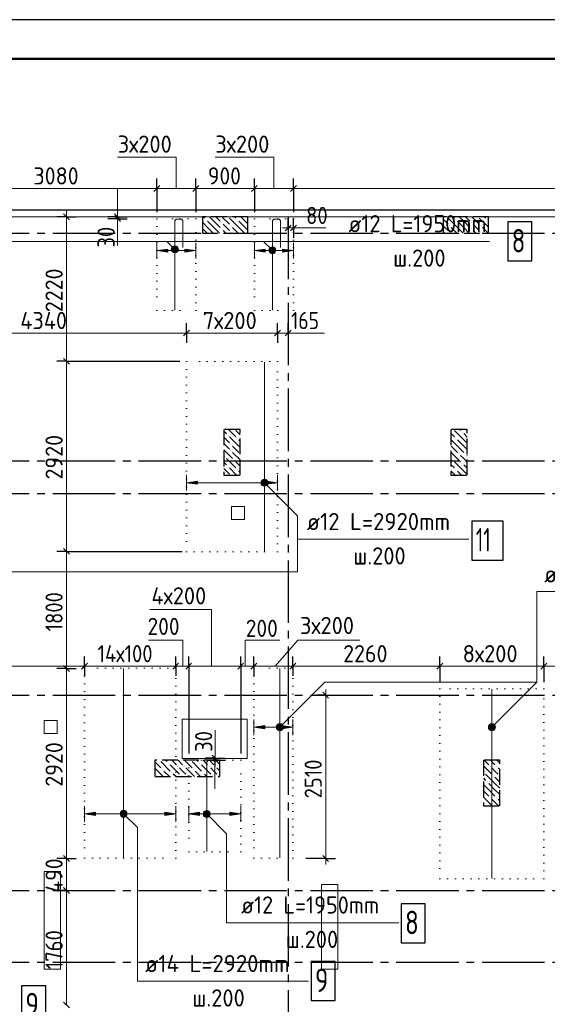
# Model space of a CAD drawing. Header units: millimetres. Extents: x 0 to 50400, y -244 to 35640.
# Tile 11 of 14: x 20387 to 28497, y 20513 to 35640. Entities that reach past the tile are written whole.
import ezdxf

# ---------------------------------------------------------------- set-up
doc = ezdxf.new("R2010")
doc.units = ezdxf.units.MM
for name, pattern in [('______2', [324, 240, -84]), ('______5', [1320, 960, -120, 120, -120]), ('______9', [120, 0, -120])]:
    doc.linetypes.add(name, pattern=pattern)
for name, color, linetype, lineweight in [('Standard', 7, 'Continuous', 25), ('ЖБ Перекрытие верхний уровень', 7, 'Continuous', 35), ('ЖБ Пилон', 7, 'Continuous', 35), ('Общий01', 7, 'Continuous', 13), ('Позиционная метка номер позиции', 7, 'Continuous', 13), ('Размерная линия_ общее', 7, 'Continuous', 13), ('Тени', 7, 'Continuous', 13)]:
    doc.layers.add(name, color=color, linetype=linetype, lineweight=lineweight)
doc.layers.add('Оси', color=7, linetype='______5', true_color=0x656565)
doc.styles.add('ISOCPEUR', font='txt')

msp = doc.modelspace()

# ---------------------------------------------------------------- hatches: boundary and pattern name
at = {"linetype": 'Continuous', "lineweight": 13, "transparency": 33554687}
for points in [[(22663, 32068), (22495, 32092), (22663, 32116)], [(24163, 32068), (23995, 32092), (24163, 32116)], [(23118, 28502), (22950, 28526), (23118, 28550)], [(24153, 24746), (23985, 24770), (24153, 24794)], [(21553, 23415), (21385, 23439), (21553, 23463)], [(23153, 23415), (22985, 23439), (23153, 23463)]]:
    msp.add_hatch(color=7, dxfattribs=at).paths.add_polyline_path(points, flags=16)
for points in [[(22927, 32068), (23095, 32092), (22927, 32116)], [(24427, 32068), (24595, 32092), (24427, 32116)], [(24182, 28502), (24350, 28526), (24182, 28550)], [(24417, 24746), (24585, 24770), (24417, 24794)], [(22617, 23415), (22785, 23439), (22617, 23463)], [(23617, 23415), (23785, 23439), (23617, 23463)]]:
    msp.add_hatch(color=7, dxfattribs=at).paths.add_polyline_path(points)
at = {"layer": 'ЖБ Пилон', "linetype": 'Continuous', "lineweight": -3, "transparency": 33554687}
for points in [[(23247, 32569), (23252, 32574), (23256, 32569), (23252, 32564)], [(23487, 32521), (23492, 32526), (23496, 32521), (23492, 32516)], [(23727, 32569), (23732, 32574), (23736, 32569), (23732, 32564)], [(27087, 32569), (27092, 32574), (27096, 32569), (27092, 32564)], [(27327, 32521), (27332, 32526), (27336, 32521), (27332, 32516)], [(27567, 32569), (27572, 32574), (27576, 32569), (27572, 32564)], [(23487, 32425), (23492, 32430), (23496, 32425), (23492, 32421)], [(23631, 32473), (23636, 32478), (23640, 32473), (23636, 32468)], [(23631, 32377), (23636, 32382), (23640, 32377), (23636, 32372)], [(26991, 32473), (26996, 32478), (27000, 32473), (26996, 32468)], [(26991, 32377), (26996, 32382), (27000, 32377), (26996, 32372)], [(27327, 32425), (27332, 32430), (27336, 32425), (27332, 32421)], [(27471, 32473), (27476, 32478), (27480, 32473), (27476, 32468)], [(27471, 32377), (27476, 32382), (27480, 32377), (27476, 32372)], [(23583, 29257), (23588, 29262), (23592, 29257), (23588, 29252)], [(23727, 29209), (23732, 29214), (23736, 29209), (23732, 29204)], [(27087, 29209), (27092, 29214), (27096, 29209), (27092, 29204)], [(27183, 29305), (27188, 29310), (27192, 29305), (27188, 29301)], [(23631, 29113), (23636, 29118), (23640, 29113), (23636, 29108)], [(23535, 28921), (23540, 28926), (23544, 28921), (23540, 28916)], [(23631, 29017), (23636, 29022), (23640, 29017), (23636, 29012)], [(23775, 28969), (23775, 28970), (23775, 28969)], [(27135, 28969), (27140, 28974), (27144, 28969), (27140, 28964)], [(27231, 28969), (27236, 28974), (27240, 28969), (27236, 28964)], [(23583, 28777), (23588, 28782), (23592, 28777), (23588, 28772)], [(23679, 28873), (23684, 28878), (23688, 28873), (23684, 28868)], [(27039, 28873), (27044, 28878), (27048, 28873), (27044, 28868)], [(27183, 28825), (27188, 28830), (27192, 28825), (27188, 28821)], [(23727, 28729), (23732, 28734), (23736, 28729), (23732, 28724)], [(27087, 28729), (27092, 28734), (27096, 28729), (27092, 28724)], [(22533, 24262), (22532, 24261), (22530, 24262)], [(22671, 24217), (22676, 24222), (22680, 24217), (22676, 24212)], [(23013, 24262), (23012, 24261), (23010, 24262)], [(23151, 24217), (23156, 24222), (23160, 24217), (23156, 24212)], [(22575, 24121), (22580, 24126), (22584, 24121), (22580, 24116)], [(22719, 24073), (22724, 24078), (22728, 24073), (22724, 24068)], [(22815, 24169), (22820, 24174), (22824, 24169), (22820, 24165)], [(22911, 24169), (22916, 24174), (22920, 24169), (22916, 24165)], [(23055, 24121), (23060, 24126), (23064, 24121), (23060, 24116)], [(23199, 24073), (23204, 24078), (23208, 24073), (23204, 24068)], [(23295, 24169), (23300, 24174), (23304, 24169), (23300, 24165)], [(23391, 24169), (23396, 24174), (23400, 24169), (23396, 24165)], [(27519, 24073), (27524, 24078), (27528, 24073), (27524, 24068)], [(27615, 24169), (27620, 24174), (27624, 24169), (27620, 24165)], [(27711, 24169), (27716, 24174), (27720, 24169), (27716, 24165)], [(22479, 24025), (22484, 24030), (22488, 24025), (22484, 24021)], [(22863, 24025), (22868, 24030), (22872, 24025), (22868, 24021)], [(22959, 24025), (22964, 24030), (22968, 24025), (22964, 24021)], [(23343, 24025), (23348, 24030), (23352, 24025), (23348, 24021)], [(23439, 24025), (23444, 24030), (23448, 24025), (23444, 24021)], [(27567, 23929), (27572, 23934), (27576, 23929), (27572, 23925)], [(27663, 24025), (27668, 24030), (27672, 24025), (27668, 24021)], [(27759, 24025), (27764, 24030), (27765, 24029), (27765, 24022), (27764, 24021)], [(27519, 23593), (27524, 23598), (27528, 23593), (27524, 23588)], [(27615, 23689), (27620, 23694), (27624, 23689), (27620, 23685)], [(27711, 23689), (27716, 23694), (27720, 23689), (27716, 23685)]]:
    msp.add_hatch(color=7, dxfattribs=at).paths.add_polyline_path(points, flags=16)
at = {"layer": 'Позиционная метка номер позиции', "linetype": 'Continuous', "lineweight": 13, "transparency": 33554687}
for points in [[(22734, 32072), (22786, 32163), (22720, 32097)], [(22720, 32097), (22786, 32163), (22758, 32163)], [(22720, 32097), (22758, 32163), (22720, 32124)], [(22720, 32124), (22758, 32163), (22734, 32149)], [(22734, 32072), (22810, 32149), (22786, 32163)], [(22758, 32059), (22810, 32149), (22734, 32072)], [(22758, 32059), (22824, 32124), (22810, 32149)], [(22786, 32059), (22824, 32124), (22758, 32059)], [(22786, 32059), (22824, 32097), (22824, 32124)], [(22824, 32097), (22786, 32059), (22810, 32072)], [(24234, 32060), (24286, 32150), (24220, 32084)], [(24220, 32084), (24286, 32150), (24258, 32150)], [(24220, 32084), (24258, 32150), (24220, 32112)], [(24220, 32112), (24258, 32150), (24234, 32136)], [(24234, 32060), (24310, 32136), (24286, 32150)], [(24258, 32046), (24310, 32136), (24234, 32060)], [(24258, 32046), (24324, 32112), (24310, 32136)], [(24286, 32046), (24324, 32112), (24258, 32046)], [(24286, 32046), (24324, 32084), (24324, 32112)], [(24324, 32084), (24286, 32046), (24310, 32060)], [(24098, 28540), (24136, 28578), (24112, 28564)], [(24136, 28578), (24098, 28540), (24098, 28512)], [(24136, 28578), (24098, 28512), (24164, 28578)], [(24164, 28578), (24098, 28512), (24112, 28488)], [(24164, 28578), (24112, 28488), (24188, 28564)], [(24188, 28564), (24112, 28488), (24136, 28474)], [(24188, 28564), (24136, 28474), (24202, 28540)], [(24202, 28540), (24136, 28474), (24164, 28474)], [(24202, 28540), (24164, 28474), (24202, 28512)], [(24202, 28512), (24164, 28474), (24188, 28488)], [(24333, 24784), (24423, 24732), (24347, 24808)], [(24347, 24808), (24437, 24756), (24371, 24822)], [(24347, 24808), (24423, 24732), (24437, 24756)], [(24371, 24822), (24437, 24756), (24437, 24784)], [(24371, 24822), (24437, 24784), (24399, 24822)], [(24399, 24822), (24437, 24784), (24423, 24808)], [(27593, 24784), (27683, 24732), (27607, 24808)], [(27607, 24808), (27697, 24756), (27631, 24822)], [(27607, 24808), (27683, 24732), (27697, 24756)], [(27631, 24822), (27697, 24756), (27697, 24784)], [(27631, 24822), (27697, 24784), (27659, 24822)], [(27659, 24822), (27697, 24784), (27683, 24808)], [(24333, 24756), (24399, 24718), (24333, 24784)], [(24333, 24784), (24399, 24718), (24423, 24732)], [(24371, 24718), (24333, 24756), (24347, 24732)], [(24333, 24756), (24371, 24718), (24399, 24718)], [(27593, 24756), (27659, 24718), (27593, 24784)], [(27593, 24784), (27659, 24718), (27683, 24732)], [(27631, 24718), (27593, 24756), (27607, 24732)], [(27593, 24756), (27631, 24718), (27659, 24718)], [(21933, 23452), (21971, 23491), (21947, 23477)], [(21971, 23491), (21933, 23452), (21933, 23425)], [(21971, 23491), (21933, 23425), (21999, 23491)], [(21999, 23491), (21933, 23425), (21947, 23400)], [(21999, 23491), (21947, 23400), (22023, 23477)], [(22023, 23477), (21947, 23400), (21971, 23387)], [(22023, 23477), (21971, 23387), (22037, 23452)], [(22037, 23452), (21971, 23387), (21999, 23387)], [(22037, 23452), (21999, 23387), (22037, 23425)], [(23210, 23451), (23248, 23489), (23224, 23476)], [(23248, 23489), (23210, 23451), (23210, 23424)], [(23248, 23489), (23210, 23424), (23276, 23489)], [(23276, 23489), (23210, 23424), (23224, 23399)], [(23276, 23489), (23224, 23399), (23300, 23476)], [(23300, 23476), (23224, 23399), (23248, 23385)], [(23300, 23476), (23248, 23385), (23314, 23451)], [(23314, 23451), (23248, 23385), (23276, 23385)], [(23314, 23451), (23276, 23385), (23314, 23424)], [(22037, 23425), (21999, 23387), (22023, 23400)], [(23314, 23424), (23276, 23385), (23300, 23399)]]:
    msp.add_hatch(color=7, dxfattribs=at).paths.add_polyline_path(points)

# ---------------------------------------------------------------- linework, layer by layer
at = {"color": 251, "linetype": 'Continuous', "lineweight": 13, "true_color": 0x494949, "transparency": 33554687}
for p, q in [((22495, 32092), (22495, 32212)), ((22495, 32092), (22663, 32116)), ((22663, 32068), (22495, 32092)), ((22495, 32092), (22495, 31972)), ((22495, 32092), (22495, 32092)), ((22663, 32116), (22663, 32068)), ((22663, 32092), (22927, 32092)), ((23095, 32092), (22927, 32116)), ((22927, 32116), (22927, 32068)), ((22927, 32068), (23095, 32092)), ((23095, 32092), (23095, 32212)), ((23095, 32092), (23095, 31972)), ((23095, 32092), (23095, 32092)), ((23995, 32092), (23995, 32212)), ((23995, 32092), (24163, 32116)), ((24163, 32068), (23995, 32092)), ((23995, 32092), (23995, 31972)), ((23995, 32092), (23995, 32092)), ((24163, 32116), (24163, 32068)), ((24163, 32092), (24427, 32092)), ((24595, 32092), (24427, 32116)), ((24427, 32116), (24427, 32068)), ((24427, 32068), (24595, 32092)), ((24595, 32092), (24595, 32212)), ((24595, 32092), (24595, 31972)), ((24595, 32092), (24595, 32092)), ((22950, 28526), (22950, 28646)), ((24350, 28526), (24350, 28646)), ((22950, 28526), (23118, 28550)), ((23118, 28502), (22950, 28526)), ((22950, 28526), (22950, 28406)), ((22950, 28526), (22950, 28526)), ((23118, 28550), (23118, 28502)), ((23118, 28526), (24182, 28526)), ((24350, 28526), (24182, 28550)), ((24182, 28550), (24182, 28502)), ((24182, 28502), (24350, 28526)), ((24350, 28526), (24350, 28406)), ((24350, 28526), (24350, 28526)), ((23985, 24770), (23985, 24890)), ((24585, 24770), (24585, 24890)), ((23985, 24770), (24153, 24794)), ((24153, 24746), (23985, 24770)), ((23985, 24770), (23985, 24650)), ((23985, 24770), (23985, 24770)), ((24153, 24794), (24153, 24746)), ((24153, 24770), (24417, 24770)), ((24585, 24770), (24417, 24794)), ((24417, 24794), (24417, 24746)), ((24417, 24746), (24585, 24770)), ((24585, 24770), (24585, 24650)), ((24585, 24770), (24585, 24770)), ((21385, 23439), (21385, 23559)), ((21385, 23439), (21553, 23463)), ((21553, 23463), (21553, 23415)), ((22785, 23439), (22617, 23463)), ((22617, 23463), (22617, 23415)), ((22785, 23439), (22785, 23559)), ((22985, 23439), (22985, 23559)), ((22985, 23439), (23153, 23463)), ((23153, 23463), (23153, 23415)), ((23785, 23439), (23617, 23463)), ((23617, 23463), (23617, 23415)), ((23785, 23439), (23785, 23559)), ((21553, 23415), (21385, 23439)), ((21385, 23439), (21385, 23319)), ((21385, 23439), (21385, 23439)), ((21553, 23439), (22617, 23439)), ((22617, 23415), (22785, 23439)), ((22785, 23439), (22785, 23319)), ((22785, 23439), (22785, 23439)), ((23153, 23415), (22985, 23439)), ((22985, 23439), (22985, 23319)), ((22985, 23439), (22985, 23439)), ((23153, 23439), (23617, 23439)), ((23617, 23415), (23785, 23439)), ((23785, 23439), (23785, 23319)), ((23785, 23439), (23785, 23439))]:
    msp.add_line(p, q, dxfattribs=at)
at = {"color": 7, "linetype": 'Continuous', "lineweight": 18, "transparency": 33554687}
for p, q in [((24150, 30381), (24150, 27473)), ((21985, 25670), (21985, 22764)), ((24385, 25671), (24385, 22763)), ((27645, 25356), (27645, 22448))]:
    msp.add_line(p, q, dxfattribs=at)
for points in [[(22895, 32138), (22895, 32542), (22894, 32548), (22892, 32555), (22889, 32561), (22885, 32566), (22880, 32570), (22874, 32573), (22867, 32576), (22861, 32576), (22807, 32576), (22800, 32576), (22794, 32573), (22788, 32570), (22783, 32566), (22779, 32561), (22775, 32555), (22773, 32548), (22772, 32542), (22772, 31178)], [(24395, 32138), (24395, 32542), (24394, 32548), (24392, 32555), (24389, 32561), (24385, 32566), (24380, 32570), (24374, 32573), (24367, 32576), (24361, 32576), (24307, 32576), (24300, 32576), (24294, 32573), (24288, 32570), (24283, 32566), (24279, 32561), (24275, 32555), (24273, 32548), (24272, 32542), (24272, 31178)], [(23385, 23822), (23385, 24226), (23384, 24232), (23382, 24238), (23379, 24244), (23375, 24249), (23370, 24254), (23364, 24257), (23357, 24259), (23351, 24260), (23297, 24260), (23290, 24259), (23284, 24257), (23278, 24254), (23273, 24249), (23269, 24244), (23265, 24238), (23263, 24232), (23262, 24226), (23262, 22861)]]:
    msp.add_lwpolyline(points, dxfattribs=at)
at = {"color": 7, "linetype": 'Continuous', "lineweight": 25, "transparency": 33554687}
for points in [[(27889, 31933), (28261, 31933), (28261, 32533), (27889, 32533), (27889, 31933)], [(27339, 27338), (27819, 27338), (27819, 27938), (27339, 27938), (27339, 27338)], [(26250, 21459), (26622, 21459), (26622, 22059), (26250, 22059), (26250, 21459)], [(24866, 20571), (25238, 20571), (25238, 21171), (24866, 21171), (24866, 20571)], [(20415, 20198), (20788, 20198), (20788, 20798), (20415, 20798), (20415, 20198)]]:
    msp.add_lwpolyline(points, dxfattribs=at)
at = {"layer": 'Standard', "color": 7, "linetype": 'Continuous', "lineweight": 25, "transparency": 33554687}
msp.add_lwpolyline([(0, 0), (50400, 0), (50400, 35640), (0, 35640), (0, 0)], close=True, dxfattribs=at)
at = {"layer": 'Standard', "color": 7, "linetype": 'Continuous', "lineweight": 50, "transparency": 33554687}
msp.add_lwpolyline([(2400, 35040), (49800, 35040), (49800, 600), (2400, 600), (2400, 35040)], close=True, dxfattribs=at)
at = {"layer": 'Standard', "color": 254, "linetype": 'Continuous', "lineweight": -3, "true_color": 0xc4c4ff, "transparency": 33554687}
msp.add_lwpolyline([(8915, 10212), (33818, 10212), (33818, 32712), (8915, 32712), (8915, 10212)], dxfattribs=at)
at = {"layer": 'ЖБ Перекрытие верхний уровень', "color": 7, "linetype": 'Continuous', "lineweight": 18, "transparency": 33554687}
for p, q in [((33665, 32612), (9015, 32612)), ((23845, 28162), (23645, 28162)), ((23645, 28162), (23645, 27962)), ((23845, 27962), (23845, 28162)), ((23645, 27962), (23845, 27962)), ((20964, 24872), (20764, 24872)), ((20764, 24872), (20764, 24672)), ((20964, 24672), (20964, 24872)), ((23885, 24892), (22885, 24892)), ((22885, 24892), (22885, 24292)), ((23885, 24292), (23885, 24892)), ((20764, 24672), (20964, 24672)), ((22885, 24292), (23885, 24292)), ((21014, 22552), (20764, 22552)), ((20764, 22552), (20764, 21052)), ((21014, 21052), (21014, 22552)), ((25275, 22352), (25025, 22352)), ((25025, 22352), (25025, 21052)), ((25275, 21052), (25275, 22352)), ((20764, 21052), (21014, 21052)), ((25025, 21052), (25275, 21052))]:
    msp.add_line(p, q, dxfattribs=at)
at = {"layer": 'ЖБ Пилон', "color": 253, "linetype": '______2', "lineweight": -3, "true_color": 0xa0a0a0, "transparency": 33554687}
for p, q in [((23895, 32612), (23195, 32612)), ((23195, 32612), (23195, 32362)), ((23895, 32362), (23895, 32612)), ((27595, 32612), (26895, 32612)), ((26895, 32612), (26895, 32362)), ((27595, 32362), (27595, 32612)), ((23195, 32362), (23895, 32362)), ((26895, 32362), (27595, 32362)), ((23775, 29342), (23525, 29342)), ((23525, 29342), (23525, 28642)), ((23775, 28642), (23775, 29342)), ((27265, 29342), (27015, 29342)), ((27015, 29342), (27015, 28642)), ((27265, 28642), (27265, 29342)), ((23525, 28642), (23775, 28642)), ((27015, 28642), (27265, 28642)), ((23465, 24262), (22465, 24262)), ((22465, 24262), (22465, 24012)), ((23465, 24012), (23465, 24262)), ((27765, 24262), (27515, 24262)), ((27515, 24262), (27515, 23562)), ((27765, 23562), (27765, 24262)), ((22465, 24012), (23465, 24012)), ((27515, 23562), (27765, 23562))]:
    msp.add_line(p, q, dxfattribs=at)
at = {"layer": 'ЖБ Пилон', "color": 253, "linetype": 'Continuous', "lineweight": -3, "true_color": 0xa0a0a0, "transparency": 33554687}
for p, q in [((23276, 32449), (23195, 32530)), ((23208, 32612), (23228, 32593)), ((23276, 32545), (23372, 32449)), ((23372, 32545), (23304, 32612)), ((23372, 32545), (23468, 32449)), ((23400, 32612), (23468, 32545)), ((23496, 32612), (23612, 32497)), ((23756, 32449), (23612, 32593)), ((23688, 32612), (23708, 32593)), ((23756, 32545), (23852, 32449)), ((23852, 32545), (23784, 32612)), ((23852, 32545), (23895, 32502)), ((23880, 32612), (23895, 32598)), ((26895, 32574), (26972, 32497)), ((27116, 32449), (26972, 32593)), ((27048, 32612), (27068, 32593)), ((27116, 32545), (27212, 32449)), ((27212, 32545), (27144, 32612)), ((27212, 32545), (27308, 32449)), ((27240, 32612), (27308, 32545)), ((27336, 32612), (27452, 32497)), ((27595, 32450), (27452, 32593)), ((27528, 32612), (27548, 32593)), ((23195, 32434), (23267, 32362)), ((23276, 32449), (23362, 32362)), ((23372, 32449), (23458, 32362)), ((23564, 32449), (23516, 32497)), ((23516, 32401), (23554, 32362)), ((23612, 32401), (23564, 32449)), ((23660, 32449), (23747, 32362)), ((23756, 32449), (23842, 32362)), ((23852, 32449), (23895, 32406)), ((26924, 32449), (26895, 32478)), ((26895, 32382), (26914, 32362)), ((26972, 32401), (26924, 32449)), ((27020, 32449), (27106, 32362)), ((27116, 32449), (27202, 32362)), ((27212, 32449), (27298, 32362)), ((27404, 32449), (27356, 32497)), ((27356, 32401), (27394, 32362)), ((27452, 32401), (27404, 32449)), ((27500, 32449), (27586, 32362)), ((23525, 29320), (23564, 29281)), ((23525, 29224), (23612, 29137)), ((23598, 29342), (23708, 29233)), ((23756, 29089), (23612, 29233)), ((23775, 29262), (23708, 29329)), ((27015, 29286), (27068, 29233)), ((27212, 29185), (27068, 29329)), ((27150, 29342), (27164, 29329)), ((27212, 29281), (27265, 29228)), ((27260, 29329), (27246, 29342)), ((23564, 29089), (23525, 29128)), ((23612, 29041), (23564, 29089)), ((23660, 29089), (23756, 28993)), ((23756, 29185), (23775, 29166)), ((23756, 29089), (23775, 29070)), ((27116, 29089), (27015, 29190)), ((27020, 29089), (27116, 28993)), ((27116, 29185), (27212, 29089)), ((27116, 29089), (27212, 28993)), ((27212, 29185), (27265, 29132)), ((27212, 29089), (27265, 29036)), ((23525, 29032), (23660, 28897)), ((23564, 28897), (23708, 28753)), ((23660, 28993), (23775, 28878)), ((27015, 28902), (27020, 28897)), ((27020, 28993), (27164, 28849)), ((27212, 28897), (27164, 28945)), ((27260, 28849), (27212, 28897)), ((27260, 28945), (27265, 28940)), ((23525, 28840), (23564, 28801)), ((23525, 28744), (23612, 28657)), ((23722, 28642), (23612, 28753)), ((23775, 28782), (23708, 28849)), ((27015, 28806), (27068, 28753)), ((27212, 28705), (27068, 28849)), ((27212, 28801), (27265, 28748)), ((23530, 28642), (23525, 28648)), ((23756, 28705), (23775, 28686)), ((27082, 28642), (27015, 28710)), ((27116, 28705), (27178, 28642)), ((27212, 28705), (27265, 28652)), ((22465, 24236), (22556, 24145)), ((22556, 24241), (22700, 24097)), ((22652, 24241), (22630, 24262)), ((22726, 24262), (22796, 24193)), ((22823, 24262), (22892, 24193)), ((22919, 24262), (23036, 24145)), ((23036, 24241), (23180, 24097)), ((23132, 24241), (23110, 24262)), ((23206, 24262), (23276, 24193)), ((23303, 24262), (23372, 24193)), ((23399, 24262), (23465, 24196)), ((27526, 24262), (27596, 24193)), ((27622, 24262), (27692, 24193)), ((27719, 24262), (27765, 24216)), ((22465, 24140), (22592, 24012)), ((22604, 24097), (22688, 24012)), ((22700, 24193), (22844, 24049)), ((22892, 24097), (22844, 24145)), ((22940, 24049), (22892, 24097)), ((22940, 24145), (23072, 24012)), ((23084, 24097), (23168, 24012)), ((23180, 24193), (23324, 24049)), ((23372, 24097), (23324, 24145)), ((23420, 24049), (23372, 24097)), ((23420, 24145), (23465, 24100)), ((27515, 24178), (27644, 24049)), ((27692, 24097), (27644, 24145)), ((27740, 24049), (27692, 24097)), ((27740, 24145), (27765, 24120)), ((22785, 24012), (22748, 24049)), ((23265, 24012), (23228, 24049)), ((27515, 23986), (27548, 23953)), ((27692, 23905), (27548, 24049)), ((27596, 23905), (27692, 23809)), ((27692, 24001), (27765, 23928)), ((27692, 23905), (27765, 23832)), ((27596, 23809), (27515, 23890)), ((27515, 23794), (27596, 23713)), ((27596, 23809), (27692, 23713)), ((27692, 23809), (27765, 23736)), ((27515, 23698), (27644, 23569)), ((27692, 23617), (27644, 23665)), ((27740, 23569), (27692, 23617)), ((27740, 23665), (27765, 23640)), ((27554, 23562), (27548, 23569))]:
    msp.add_line(p, q, dxfattribs=at)
at = {"layer": 'Общий01', "color": 7, "linetype": 'Continuous', "lineweight": 13, "transparency": 33554687}
for p, q in [((21891, 32612), (21891, 33042)), ((21891, 32583), (21891, 32173)), ((24595, 32440), (25095, 32440)), ((24515, 30826), (25071, 30826)), ((23391, 24295), (23391, 24725))]:
    msp.add_line(p, q, dxfattribs=at)
for points in [[(22795, 33048), (22795, 33528), (21891, 33528)], [(24295, 33048), (24295, 33528), (23391, 33528)], [(23336, 25718), (23336, 26578), (22386, 26578)], [(22897, 25708), (22897, 26108), (22367, 26108)], [(23854, 25708), (23854, 26108), (24384, 26108)], [(24314, 25708), (24664, 26108), (25614, 26108)]]:
    msp.add_lwpolyline(points, dxfattribs=at)
at = {"layer": 'Оси', "color": 8, "linetype": '______5', "lineweight": -3, "transparency": 33554687}
for p, q in [((24515, 32612), (24515, 8356)), ((9015, 32362), (36746, 32362)), ((9015, 28862), (36746, 28862)), ((9015, 28362), (36746, 28362)), ((9015, 25262), (36746, 25262)), ((9015, 22262), (36746, 22262)), ((9015, 21162), (36746, 21162))]:
    msp.add_line(p, q, dxfattribs=at)
at = {"layer": 'Позиционная метка номер позиции', "color": 7, "linetype": 'Continuous', "lineweight": 13, "transparency": 33554687}
for p, q in [((22772, 32111), (22649, 32233)), ((24272, 32098), (24137, 32233)), ((22734, 32149), (22734, 32149)), ((22734, 32072), (22734, 32072)), ((22810, 32149), (22810, 32149)), ((22810, 32072), (22810, 32072)), ((24234, 32136), (24234, 32136)), ((24310, 32136), (24310, 32136)), ((24234, 32060), (24234, 32060)), ((24310, 32060), (24310, 32060)), ((24112, 28564), (24112, 28564)), ((24112, 28488), (24112, 28488)), ((24188, 28564), (24188, 28564)), ((24188, 28488), (24188, 28488)), ((24347, 24808), (24347, 24808)), ((24423, 24808), (24423, 24808)), ((27607, 24808), (27607, 24808)), ((27683, 24808), (27683, 24808)), ((24347, 24732), (24347, 24732)), ((24423, 24732), (24423, 24732)), ((27607, 24732), (27607, 24732)), ((27683, 24732), (27683, 24732)), ((21947, 23477), (21947, 23477)), ((22023, 23477), (22023, 23477)), ((23224, 23476), (23224, 23476)), ((23300, 23476), (23300, 23476)), ((21947, 23400), (21947, 23400)), ((22023, 23400), (22023, 23400)), ((23224, 23399), (23224, 23399)), ((23300, 23399), (23300, 23399))]:
    msp.add_line(p, q, dxfattribs=at)
for points in [[(13392, 32096), (13529, 32233), (27609, 32233)], [(24150, 28526), (24659, 28017), (24659, 27657), (27289, 27657)], [(18260, 27726), (18692, 27159), (24659, 27159), (24659, 27657)], [(27645, 24770), (28338, 25463), (28338, 26853), (30924, 26853)], [(24385, 24770), (25078, 25463), (28338, 25463)], [(21985, 23439), (22197, 23227), (22197, 20867), (24827, 20867)], [(23262, 23437), (23566, 23133), (23566, 21766), (26213, 21766)]]:
    msp.add_lwpolyline(points, dxfattribs=at)
for centre in [(22772, 32111), (24272, 32098), (24150, 28526), (24385, 24770), (27645, 24770), (21985, 23439), (23262, 23437)]:
    msp.add_circle(centre, 54, dxfattribs=at)
at = {"layer": 'Размерная линия_ общее', "color": 7, "linetype": 'Continuous', "lineweight": -3, "transparency": 33554687}
for p, q in [((22495, 33048), (22495, 33198)), ((23095, 33048), (23095, 33198)), ((23995, 33048), (23995, 33198)), ((24595, 33048), (24595, 33198)), ((22495, 33048), (22495, 32898)), ((22495, 33048), (22495, 32682)), ((23095, 33048), (23095, 32898)), ((23095, 33048), (23095, 32682)), ((23995, 33048), (23995, 32898)), ((23995, 33048), (23995, 32682)), ((24595, 33048), (24595, 32898)), ((24595, 33048), (24595, 32682)), ((21108, 32612), (20958, 32612)), ((21108, 32612), (21258, 32612)), ((21108, 32612), (21108, 32612)), ((21891, 32612), (21741, 32612)), ((21891, 32583), (21741, 32583)), ((21891, 32583), (21759, 32583)), ((21891, 32612), (22041, 32612)), ((21891, 32612), (21891, 32612)), ((21891, 32583), (22041, 32583)), ((24515, 32440), (24515, 32590)), ((24595, 32440), (24595, 32590)), ((24595, 32440), (24595, 32582)), ((24515, 32440), (24515, 32290)), ((24515, 32440), (24515, 32440)), ((24595, 32440), (24595, 32290)), ((22950, 30826), (22950, 30976)), ((24350, 30826), (24350, 30976)), ((24515, 30826), (24515, 30976)), ((22950, 30826), (22950, 30676)), ((22950, 30826), (22950, 30826)), ((24350, 30826), (24350, 30676)), ((24350, 30826), (24350, 30826)), ((24515, 30826), (24515, 30676)), ((24515, 30826), (24515, 30611)), ((21108, 30392), (20958, 30392)), ((21108, 30392), (21258, 30392)), ((21108, 30392), (22847, 30392)), ((21108, 27472), (20958, 27472)), ((21108, 27472), (20958, 27472)), ((21108, 27472), (21258, 27472)), ((21108, 27472), (22065, 27472)), ((21108, 27472), (21258, 27472)), ((21108, 27472), (22884, 27472)), ((21385, 25708), (21385, 25858)), ((22785, 25708), (22785, 25858)), ((22985, 25708), (22985, 25858)), ((23785, 25708), (23785, 25858)), ((23985, 25708), (23985, 25858)), ((24585, 25708), (24585, 25858)), ((26845, 25708), (26845, 25858)), ((28445, 25708), (28445, 25858)), ((21108, 25672), (20958, 25672)), ((21108, 25672), (21258, 25672)), ((21108, 25672), (21235, 25672)), ((21385, 25708), (21385, 25558)), ((21385, 25708), (21385, 25708)), ((22785, 25708), (22785, 25558)), ((22785, 25708), (22785, 25708)), ((22985, 25708), (22985, 25558)), ((22985, 25708), (22985, 24366)), ((23785, 25708), (23785, 25558)), ((23785, 25708), (23785, 24366)), ((23985, 25708), (23985, 25558)), ((23985, 25708), (23985, 25708)), ((24585, 25708), (24585, 25558)), ((24585, 25708), (24585, 25708)), ((26845, 25708), (26845, 25558)), ((26845, 25708), (26845, 25462)), ((28445, 25708), (28445, 25558)), ((28445, 25708), (28445, 25462)), ((25091, 25262), (24941, 25262)), ((25091, 25262), (25241, 25262)), ((25091, 25262), (25091, 25262)), ((23391, 24295), (23241, 24295)), ((23391, 24266), (23241, 24266)), ((23391, 24266), (23260, 24266)), ((23391, 24295), (23541, 24295)), ((23391, 24295), (23391, 24295)), ((23391, 24266), (23541, 24266)), ((21108, 22752), (20958, 22752)), ((21108, 22752), (21258, 22752)), ((21108, 22752), (21235, 22752)), ((25091, 22752), (24785, 22752)), ((25091, 22752), (24941, 22752)), ((25091, 22752), (25241, 22752)), ((21108, 22262), (20958, 22262)), ((21108, 22262), (21258, 22262)), ((21108, 22262), (21226, 22262))]:
    msp.add_line(p, q, dxfattribs=at)
at = {"layer": 'Размерная линия_ общее', "color": 7, "linetype": 'Continuous', "lineweight": 13, "transparency": 33554687}
for p, q in [((19415, 33048), (22495, 33048)), ((22495, 33048), (23095, 33048)), ((23095, 33048), (23995, 33048)), ((23995, 33048), (24595, 33048)), ((24595, 33048), (33665, 33048)), ((21108, 32612), (21108, 32702)), ((21891, 32612), (21891, 32702)), ((21108, 30392), (21108, 32612)), ((21891, 32583), (21891, 32612)), ((21891, 32583), (21891, 32493)), ((24515, 32440), (24425, 32440)), ((24515, 32440), (24595, 32440)), ((24595, 32440), (24685, 32440)), ((18610, 30826), (22950, 30826)), ((22950, 30826), (24350, 30826)), ((24350, 30826), (24515, 30826)), ((24515, 30826), (24605, 30826)), ((21108, 27472), (21108, 27562)), ((21108, 25672), (21108, 27472)), ((21108, 27472), (21108, 27382)), ((18615, 25708), (21385, 25708)), ((21108, 22752), (21108, 25672)), ((21385, 25708), (22785, 25708)), ((22785, 25708), (22985, 25708)), ((22985, 25708), (23785, 25708)), ((23785, 25708), (23985, 25708)), ((23985, 25708), (24585, 25708)), ((24585, 25708), (26845, 25708)), ((26845, 25708), (28445, 25708)), ((28445, 25708), (30215, 25708)), ((25091, 25262), (25091, 25352)), ((23391, 24295), (23391, 24385)), ((23391, 24266), (23391, 24176)), ((21108, 22262), (21108, 22752)), ((25091, 22752), (25091, 22662)), ((21108, 20502), (21108, 22262))]:
    msp.add_line(p, q, dxfattribs=at)
at = {"layer": 'Размерная линия_ общее', "color": 7, "linetype": 'Continuous', "lineweight": 25, "transparency": 33554687}
for p, q in [((22450, 33003), (22540, 33093)), ((23050, 33003), (23140, 33093)), ((23950, 33003), (24040, 33093)), ((24550, 33003), (24640, 33093)), ((21153, 32567), (21063, 32657)), ((21936, 32567), (21846, 32657)), ((21936, 32538), (21846, 32628)), ((24470, 32395), (24560, 32485)), ((24550, 32395), (24640, 32485)), ((22905, 30781), (22995, 30871)), ((24305, 30781), (24395, 30871)), ((24470, 30781), (24560, 30871)), ((21153, 30347), (21063, 30437)), ((21153, 27427), (21063, 27517)), ((21153, 27427), (21063, 27517)), ((21153, 25627), (21063, 25717)), ((21340, 25663), (21430, 25753)), ((22740, 25663), (22830, 25753)), ((22940, 25663), (23030, 25753)), ((23740, 25663), (23830, 25753)), ((23940, 25663), (24030, 25753)), ((24540, 25663), (24630, 25753)), ((26800, 25663), (26890, 25753)), ((28400, 25663), (28490, 25753)), ((25136, 25217), (25046, 25307)), ((23436, 24250), (23346, 24340)), ((23436, 24221), (23346, 24311)), ((21153, 22707), (21063, 22797)), ((25136, 22707), (25046, 22797)), ((21153, 22217), (21063, 22307)), ((21153, 20457), (21063, 20547))]:
    msp.add_line(p, q, dxfattribs=at)
at = {"layer": 'Размерная линия_ общее', "color": 7, "linetype": 'Continuous', "lineweight": 13, "transparency": 33554687}
for points in [[(21108, 27472), (21108, 28455), (21108, 28455), (21108, 30392)], [(25091, 22752), (25091, 23568), (25091, 23568), (25091, 25262)], [(23391, 24266), (23391, 24272), (23391, 24272), (23391, 24295)]]:
    msp.add_lwpolyline(points, dxfattribs=at)
at = {"layer": 'Тени', "color": 7, "linetype": '______9', "lineweight": 13, "transparency": 33554687}
for p, q in [((23095, 32582), (22495, 32582)), ((22495, 32582), (22495, 31172)), ((23095, 31172), (23095, 32582)), ((24595, 32582), (23995, 32582)), ((23995, 32582), (23995, 31172)), ((24595, 31172), (24595, 32582)), ((22495, 31172), (23095, 31172)), ((23995, 31172), (24595, 31172)), ((24350, 30387), (22950, 30387)), ((22950, 30387), (22950, 27467)), ((24350, 27467), (24350, 30387)), ((22950, 27467), (24350, 27467)), ((22785, 25677), (21385, 25677)), ((21385, 25677), (21385, 22757)), ((22785, 22757), (22785, 25677)), ((24585, 25677), (23985, 25677)), ((23985, 25677), (23985, 22757)), ((24585, 22757), (24585, 25677)), ((28445, 25362), (26845, 25362)), ((26845, 25362), (26845, 22442)), ((28445, 22442), (28445, 25362)), ((23785, 24266), (22985, 24266)), ((22985, 24266), (22985, 22855)), ((23785, 22855), (23785, 24266)), ((22985, 22855), (23785, 22855)), ((21385, 22757), (22785, 22757)), ((23985, 22757), (24585, 22757)), ((26845, 22442), (28445, 22442))]:
    msp.add_line(p, q, dxfattribs=at)

# ---------------------------------------------------------------- texts
at = {"color": 7, "linetype": 'Continuous', "lineweight": 13, "transparency": 33554687, "attachment_point": 7, "style": 'ISOCPEUR'}
for s, insert, char_height, width in [('\\W0.94;ø12 L=1950mm ', (25441, 32374), 264, 2525.26), ('\\W0.78;8', (27949, 32065), 360, 391.69), ('\\W0.95;ш.200 ', (26127, 31846), 264, 1154.55), ('\\W0.96;ø12 L=2920mm ', (24801, 27798), 264, 2580.62), ('\\W0.63;11', (27399, 27470), 360, 472.5), ('\\W0.95;ш.200 ', (25514, 27270), 264, 1154.56), ('\\W0.96;ø12 L=2920mm ', (28448, 26993), 264, 2580.62), ('\\W0.94;ø12 L=1950mm ', (23791, 21907), 264, 2525.25), ('\\W0.78;8', (26310, 21591), 360, 391.69), ('\\W0.95;ш.200 ', (24477, 21379), 264, 1154.56), ('\\W0.96;ø14 L=2920mm ', (22315, 21007), 264, 2607.13), ('\\W0.78;9', (24926, 20703), 360, 391.68), ('\\W0.95;ш.200 ', (23041, 20479), 264, 1154.56), ('\\W0.78;9', (20475, 20330), 360, 391.69)]:
    msp.add_mtext(s, dxfattribs=dict(at, insert=insert, char_height=char_height, width=width))
at = {"layer": 'Размерная линия_ общее', "color": 7, "linetype": 'Continuous', "lineweight": 25, "transparency": 33554687, "char_height": 264, "attachment_point": 7, "style": 'ISOCPEUR'}
for s, insert, width in [('\\W0.95;3х200', (21894, 33596), 1048.04), ('\\W0.95;3х200', (23394, 33596), 1048.03), ('\\W0.93;3080', (20599, 33108), 861.73), ('\\W0.91;900', (23281, 33108), 674.38), ('\\W0.87;80', (24790, 32500), 484.71), ('\\W0.94;4340', (20397, 30886), 915.19), ('\\W0.95;7х200', (23201, 30886), 1048.04), ('\\W0.83;165', (24560, 30886), 610.29), ('\\W0.95;4х200', (22412, 26657), 1074.68), ('\\W0.91;200', (22352, 26187), 674.39), ('\\W0.91;200', (23862, 26158), 674.39), ('\\W0.95;3х200', (24695, 26201), 1048.03), ('\\W0.87;14х100', (21584, 25768), 1143.4), ('\\W0.93;2260', (25359, 25768), 861.72), ('\\W0.95;8х200', (27196, 25768), 1048.04)]:
    msp.add_mtext(s, dxfattribs=dict(at, insert=insert, width=width))
at = {"layer": 'Размерная линия_ общее', "color": 7, "linetype": 'Continuous', "lineweight": 25, "transparency": 33554687, "char_height": 264, "attachment_point": 7, "rotation": 90, "style": 'ISOCPEUR'}
for s, insert, width in [('\\W0.87;30', (21848, 32139), 484.71), ('\\W0.93;2220', (21048, 31146), 861.71), ('\\W0.93;2920', (21048, 28576), 861.71), ('\\W0.87;1800', (21048, 26242), 800.28), ('\\W0.87;30', (23348, 24392), 484.73), ('\\W0.93;2920', (21048, 23856), 861.7), ('\\W0.87;2510', (25031, 23677), 800.28), ('\\W0.92;490', (21048, 22227), 701.32), ('\\W0.87;1760', (21048, 21052), 800.28)]:
    msp.add_mtext(s, dxfattribs=dict(at, insert=insert, width=width))

doc.saveas('drawing.dxf')
